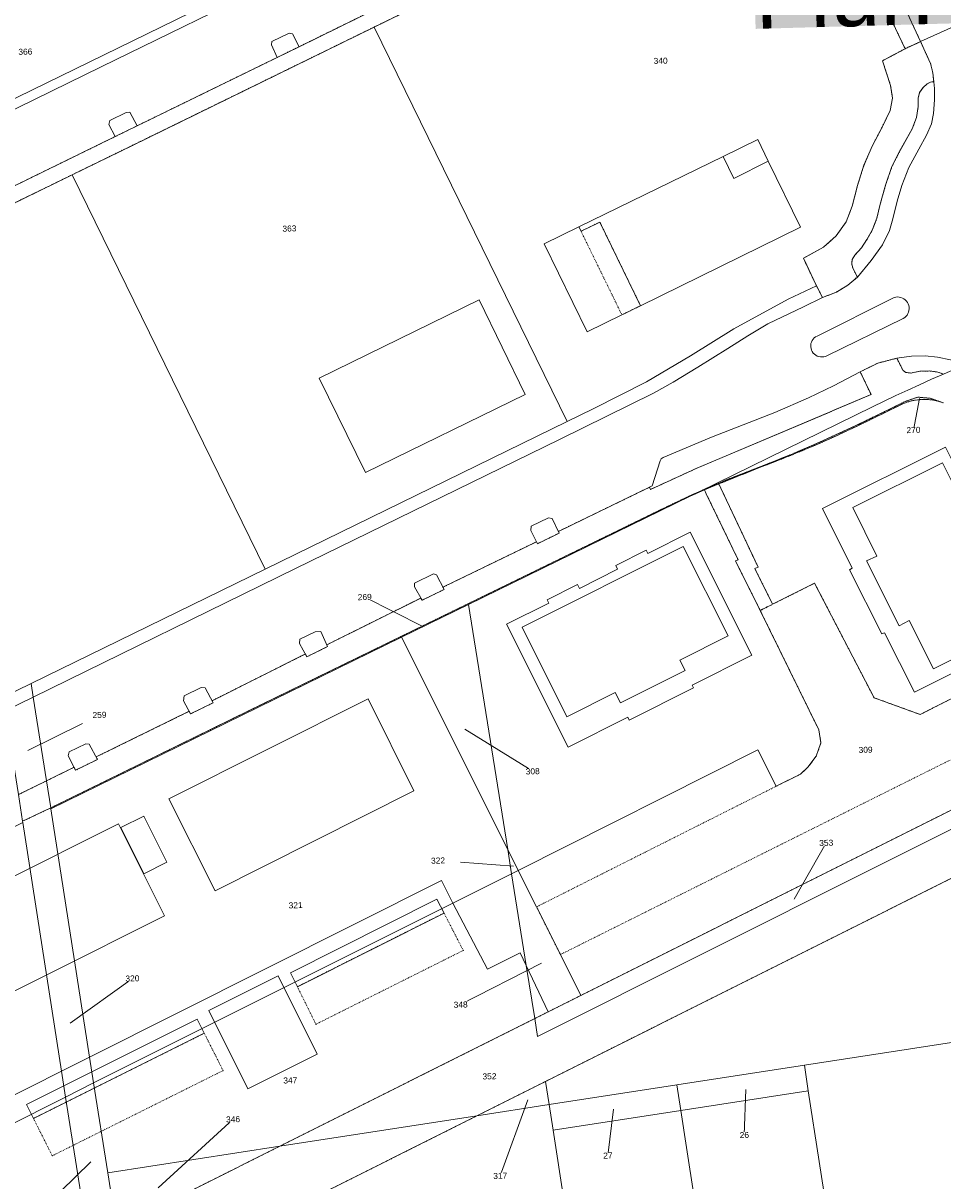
# Model space of a CAD drawing. Header units: millimetres. Extents: x -191 to 81095, y -508122 to 28741.
# Tile 141 of 255: x 5333 to 5440, y 9886 to 10021. Entities that reach past the tile are written whole.
import ezdxf

# ---------------------------------------------------------------- set-up
doc = ezdxf.new("R2010")
doc.units = ezdxf.units.MM
for name, pattern in [('VE22-087 DB - VST Hervest-Dorsten ALK VA2736$0$1', [0]), ('VE22-087 DB - VST Hervest-Dorsten ALK VA2736$0$2', [0.16, 0.06, -0.1]), ('VE22-087 DB - VST Hervest-Dorsten ALK VA2736$0$3', [0.26, 0.11, -0.15])]:
    doc.linetypes.add(name, pattern=pattern)
doc.layers.get('0').update_dxf_attribs({"color": 251})
for name, color, linetype, lineweight in [('VE22-087 DB - VST Hervest-Dorsten ALK VA2736$0$AX_Bauteil', 7, 'VE22-087 DB - VST Hervest-Dorsten ALK VA2736$0$1', 18), ('VE22-087 DB - VST Hervest-Dorsten ALK VA2736$0$AX_BesondererBauwerkspunkt_G2100', 7, 'VE22-087 DB - VST Hervest-Dorsten ALK VA2736$0$1', 18), ('VE22-087 DB - VST Hervest-Dorsten ALK VA2736$0$AX_Flurstueck', 9, 'VE22-087 DB - VST Hervest-Dorsten ALK VA2736$0$1', 18), ('VE22-087 DB - VST Hervest-Dorsten ALK VA2736$0$AX_Gebaeude', 7, 'VE22-087 DB - VST Hervest-Dorsten ALK VA2736$0$1', 18), ('VE22-087 DB - VST Hervest-Dorsten ALK VA2736$0$AX_IndustrieUndGewerbeflaeche', 7, 'VE22-087 DB - VST Hervest-Dorsten ALK VA2736$0$1', 18), ('VE22-087 DB - VST Hervest-Dorsten ALK VA2736$0$AX_SonstigesBauwerkOderSonstigeEinrichtung', 7, 'VE22-087 DB - VST Hervest-Dorsten ALK VA2736$0$1', 18), ('VE22-087 DB - VST Hervest-Dorsten ALK VA2736$0$AX_Strassenverkehr', 7, 'VE22-087 DB - VST Hervest-Dorsten ALK VA2736$0$1', 18), ('VE22-087 DB - VST Hervest-Dorsten ALK VA2736$0$AX_Strassenverkehrsanlage', 7, 'VE22-087 DB - VST Hervest-Dorsten ALK VA2736$0$1', 18), ('VE22-087 DB - VST Hervest-Dorsten ALK VA2736$0$AX_Vegetationsmerkmal', 7, 'VE22-087 DB - VST Hervest-Dorsten ALK VA2736$0$1', 18), ('VE22-087 DB - VST Hervest-Dorsten ALK VA2736$0$AX_Weg', 7, 'VE22-087 DB - VST Hervest-Dorsten ALK VA2736$0$1', 18), ('VE22-087 DB - VST Hervest-Dorsten ALK VA2736$0$AX_Wohnbauflaeche', 7, 'VE22-087 DB - VST Hervest-Dorsten ALK VA2736$0$1', 18), ('VE22-087 DB - VST Hervest-Dorsten ALK VA2736$0$Flurgrenzen', 9, 'VE22-087 DB - VST Hervest-Dorsten ALK VA2736$0$1', 18)]:
    doc.layers.add(name, color=color, linetype=linetype, lineweight=lineweight)
doc.layers.add('XREF ALK Kataster', color=251, linetype='Continuous')
doc.styles.add('VE22-087 DB - VST Hervest-Dorsten ALK VA2736$0$0', font='arial.ttf')

# ---------------------------------------------------------------- blocks, each defined once
blk = doc.blocks.new('VE22-087 DB - VST Hervest-Dorsten ALK VA2736$0$99')
at = {"color": 0}
blk.add_point((0, 0), dxfattribs=at)
blk = doc.blocks.new('VE22-087 DB - VST Hervest-Dorsten ALK VA2736')
at = {"layer": 'VE22-087 DB - VST Hervest-Dorsten ALK VA2736$0$AX_Bauteil', "color": 7, "linetype": 'VE22-087 DB - VST Hervest-Dorsten ALK VA2736$0$1', "lineweight": 13, "ltscale": 0.5}
for points in [[(5418.51, 10007.69, 0), (5414.47, 10005.69, 0), (5415.7, 10003.15, 0), (5419.73, 10005.15, 0)], [(5397.94, 9997, 0), (5397.69, 9997.5, 0), (5393.64, 9995.53, 0), (5398.64, 9985.3, 0), (5402.69, 9987.27, 0), (5404.86, 9988.34, 0), (5400.13, 9998.07, 0)], [(5429.55, 9964.84, 0), (5432.36, 9959.2, 0), (5431.17, 9958.63, 0), (5434.95, 9951.09, 0), (5436.12, 9951.69, 0), (5438.96, 9946.08, 0), (5449.4, 9951.29, 0), (5439.99, 9970.06, 0)], [(5391.09, 9950.92, 0), (5396.3, 9940.48, 0), (5401.93, 9943.3, 0), (5402.52, 9942.1, 0), (5410.04, 9945.88, 0), (5409.45, 9947.07, 0), (5415.06, 9949.9, 0), (5409.82, 9960.31, 0)]]:
    blk.add_polyline3d(points, close=True, dxfattribs=at)
at = {"layer": 'VE22-087 DB - VST Hervest-Dorsten ALK VA2736$0$AX_Flurstueck', "linetype": 'VE22-087 DB - VST Hervest-Dorsten ALK VA2736$0$1', "lineweight": 13, "ltscale": 0.5}
for points in [[(5444.08, 10022.09, 0), (5437.45, 10019.07, 0), (5435.65, 10018.25, 0), (5433.02, 10016.85, 0), (5433.96, 10013.97, 0), (5434.19, 10012.5, 0), (5433.91, 10011.04, 0), (5432.96, 10009.1, 0), (5431.87, 10007, 0), (5430.86, 10004.69, 0), (5430.11, 10002.32, 0), (5429.49, 9999.91, 0), (5428.78, 9998.08, 0), (5427.63, 9996.46, 0), (5426.15, 9995.14, 0), (5423.81, 9993.85, 0), (5425.33, 9990.64, 0), (5422.06, 9989.09, 0), (5415.73, 9985.65, 0), (5410.69, 9982.51, 0), (5405.54, 9979.49, 0), (5399.37, 9976.34, 0), (5396.34, 9974.86, 0), (5361.18, 9957.67, 0), (5333.96, 9944.36, 0), (5334.21, 9942.79, 0), (5335.74, 9933.04, 0), (5336.23, 9929.89, 0), (5359.26, 9941.17, 0), (5406.96, 9964.48, 0), (5410.82, 9966.32, 0), (5411.67, 9966.69, 0), (5431.84, 9976.56, 0), (5433.21, 9977.22, 0), (5434.58, 9977.87, 0), (5435.96, 9978.51, 0), (5437.34, 9979.14, 0), (5438.73, 9979.77, 0), (5440.12, 9980.37, 0)], [(5407.98, 10049.59, 0), (5323.93, 10008.48, 0)], [(5325.7, 9997.21, 0), (5338.72, 10003.57, 0), (5345.74, 10007, 0), (5373.87, 10020.77, 0), (5417.21, 10041.99, 0)], [(5433.75, 10022.24, 0), (5435.65, 10018.25, 0), (5437.45, 10019.07, 0), (5444.08, 10022.09, 0)], [(5417.21, 10041.99, 0), (5373.87, 10020.77, 0), (5396.34, 9974.86, 0), (5399.37, 9976.34, 0), (5405.54, 9979.49, 0), (5410.69, 9982.51, 0), (5415.73, 9985.65, 0), (5422.06, 9989.09, 0), (5425.33, 9990.64, 0), (5423.81, 9993.85, 0), (5426.15, 9995.14, 0), (5427.63, 9996.46, 0), (5428.78, 9998.08, 0), (5429.49, 9999.91, 0), (5430.11, 10002.32, 0), (5430.86, 10004.69, 0), (5431.87, 10007, 0), (5432.96, 10009.1, 0), (5433.91, 10011.04, 0), (5434.19, 10012.5, 0), (5433.96, 10013.97, 0), (5433.02, 10016.85, 0), (5435.65, 10018.25, 0), (5433.75, 10022.24, 0)], [(5440.12, 9980.37, 0), (5438.73, 9979.77, 0), (5437.34, 9979.14, 0), (5435.96, 9978.51, 0), (5434.58, 9977.87, 0), (5433.21, 9977.22, 0), (5431.84, 9976.56, 0), (5411.67, 9966.69, 0), (5412.27, 9966.95, 0), (5415, 9968.12, 0), (5418.87, 9969.61, 0), (5422.61, 9971.11, 0), (5426.11, 9972.63, 0), (5429.84, 9974.34, 0), (5433.61, 9976.18, 0), (5435.73, 9977.22, 0), (5437.13, 9977.69, 0), (5438.58, 9977.56, 0), (5439.95, 9977.08, 0), (5440.11, 9977.02, 0)], [(5440.11, 9977.02, 0), (5439.95, 9977.08, 0), (5439.57, 9977.2, 0), (5439.17, 9977.29, 0), (5438.77, 9977.37, 0), (5438.37, 9977.41, 0), (5437.97, 9977.43, 0), (5437.56, 9977.42, 0), (5437.16, 9977.39, 0), (5436.75, 9977.33, 0), (5436.36, 9977.25, 0), (5435.97, 9977.14, 0), (5435.58, 9977, 0), (5435.21, 9976.84, 0), (5430.06, 9974.33, 0), (5428.86, 9973.76, 0), (5427.65, 9973.2, 0), (5426.43, 9972.65, 0), (5425.21, 9972.11, 0), (5423.98, 9971.59, 0), (5422.75, 9971.08, 0), (5421.51, 9970.58, 0), (5420.27, 9970.09, 0), (5419.02, 9969.62, 0), (5413.97, 9967.59, 0), (5412.29, 9966.91, 0), (5410.62, 9966.18, 0), (5384.85, 9953.56, 0), (5389.41, 9925.05, 0), (5390.63, 9922.62, 0), (5392.76, 9918.37, 0), (5395.54, 9912.82, 0), (5397.92, 9908.06, 0), (5463.47, 9940.88, 0)], [(5437.32, 9977.54, 0), (5436.62, 9973.87, 0)], [(5379.53, 9951.01, 0), (5372.77, 9954.43, 0)], [(5333.56, 9936.55, 0), (5339.94, 9939.73, 0)], [(5384.41, 9939.06, 0), (5392.32, 9934.15, 0)], [(5422.73, 9919.26, 0), (5426.47, 9925.82, 0)], [(5390.09, 9923.09, 0), (5383.9, 9923.58, 0)], [(5393.33, 9911.81, 0), (5383.93, 9906.99, 0)], [(5338.49, 9904.82, 0), (5345.73, 9910.04, 0)], [(5495.51, 9877.62, 0), (5491.3, 9905.04, 0), (5488.65, 9909.92, 0), (5423.93, 9899.93, 0), (5424.38, 9896.96, 0), (5426.91, 9880.51, 0)], [(5417.11, 9897.11, 0), (5416.94, 9891.82, 0)], [(5391.76, 9895.92, 0), (5388.54, 9887.07, 0)], [(5401.72, 9894.81, 0), (5401.06, 9889.43, 0)], [(5348.74, 9885.66, 0), (5357.45, 9893.65, 0)], [(5340.91, 9888.69, 0), (5333.89, 9881.82, 0)]]:
    blk.add_polyline3d(points, dxfattribs=at)
for points in [[(5401.39, 10091.33, 0), (5375.39, 10081.84, 0), (5315.83, 10060.28, 0), (5312.53, 10059.09, 0), (5273.42, 10044.93, 0), (5231.16, 10029.49, 0), (5255.31, 9980.1, 0), (5259.5, 9976.77, 0), (5260.71, 9977.56, 0), (5320.68, 10006.9, 0), (5323.93, 10008.48, 0), (5407.98, 10049.59, 0), (5411.35, 10052.15, 0), (5413.63, 10055.55, 0), (5414.78, 10059.18, 0), (5414.75, 10062.9, 0), (5413.65, 10066.42, 0), (5408.43, 10077.03, 0)], [(5373.87, 10020.77, 0), (5345.74, 10007, 0), (5338.72, 10003.57, 0), (5361.18, 9957.67, 0), (5396.34, 9974.86, 0)], [(5338.72, 10003.57, 0), (5325.7, 9997.21, 0), (5322.44, 9995.62, 0), (5301.98, 9985.62, 0), (5313.2, 9962.66, 0), (5324.43, 9939.69, 0), (5330.7, 9942.76, 0), (5333.96, 9944.36, 0), (5361.18, 9957.67, 0)], [(5437.13, 9977.69, 0), (5435.73, 9977.22, 0), (5433.61, 9976.18, 0), (5429.84, 9974.34, 0), (5426.11, 9972.63, 0), (5422.61, 9971.11, 0), (5418.87, 9969.61, 0), (5415, 9968.12, 0), (5412.27, 9966.95, 0), (5411.67, 9966.69, 0), (5410.62, 9966.18, 0), (5412.29, 9966.91, 0), (5413.97, 9967.59, 0), (5419.02, 9969.62, 0), (5420.27, 9970.09, 0), (5421.51, 9970.58, 0), (5422.75, 9971.08, 0), (5423.98, 9971.59, 0), (5425.21, 9972.11, 0), (5426.43, 9972.65, 0), (5427.65, 9973.2, 0), (5428.86, 9973.76, 0), (5430.06, 9974.33, 0), (5435.21, 9976.84, 0), (5435.58, 9977, 0), (5435.97, 9977.14, 0), (5436.36, 9977.25, 0), (5436.75, 9977.33, 0), (5437.16, 9977.39, 0), (5437.56, 9977.42, 0), (5437.97, 9977.43, 0), (5438.37, 9977.41, 0), (5438.77, 9977.37, 0), (5439.17, 9977.29, 0), (5439.57, 9977.2, 0), (5439.95, 9977.08, 0), (5438.58, 9977.56, 0)], [(5411.67, 9966.69, 0), (5410.82, 9966.32, 0), (5406.96, 9964.48, 0), (5359.26, 9941.17, 0), (5336.23, 9929.89, 0), (5336.25, 9929.78, 0), (5377.04, 9949.74, 0), (5384.85, 9953.56, 0), (5410.62, 9966.18, 0)], [(5384.85, 9953.56, 0), (5377.04, 9949.74, 0), (5389.41, 9925.05, 0)], [(5377.04, 9949.74, 0), (5336.25, 9929.78, 0), (5340.76, 9900.88, 0), (5341.23, 9897.88, 0), (5383.01, 9918.8, 0), (5389.86, 9922.23, 0), (5389.41, 9925.05, 0)], [(5336.23, 9929.89, 0), (5335.74, 9933.04, 0), (5334.21, 9942.79, 0), (5333.96, 9944.36, 0), (5330.7, 9942.76, 0), (5330.94, 9941.18, 0), (5332.47, 9931.43, 0), (5332.95, 9928.33, 0)], [(5470.05, 9944.17, 0), (5463.47, 9940.88, 0), (5397.92, 9908.06, 0), (5394.13, 9906.16, 0), (5392.56, 9905.37, 0), (5392.89, 9903.3, 0), (5470.99, 9942.42, 0)], [(5470.99, 9942.42, 0), (5392.89, 9903.3, 0), (5392.56, 9905.37, 0), (5362.88, 9890.51, 0), (5385.83, 9894.05, 0), (5393.8, 9898.05, 0), (5473.44, 9937.92, 0)], [(5473.44, 9937.92, 0), (5393.8, 9898.05, 0), (5394.22, 9895.35, 0), (5409.1, 9897.64, 0), (5423.93, 9899.93, 0), (5488.65, 9909.92, 0)], [(5336.23, 9929.89, 0), (5332.95, 9928.33, 0), (5332.97, 9928.18, 0), (5337.5, 9899.25, 0), (5337.97, 9896.24, 0), (5341.23, 9897.88, 0), (5340.76, 9900.88, 0), (5336.25, 9929.78, 0)], [(5332.97, 9928.18, 0), (5306.82, 9915.4, 0), (5327.79, 9873.24, 0), (5330.97, 9874.82, 0), (5323.79, 9889.14, 0), (5337.97, 9896.24, 0), (5337.5, 9899.25, 0)], [(5389.41, 9925.05, 0), (5389.86, 9922.23, 0), (5390.63, 9922.62, 0)], [(5389.86, 9922.23, 0), (5383.01, 9918.8, 0), (5341.23, 9897.88, 0), (5342.87, 9887.42, 0), (5362.88, 9890.51, 0), (5392.56, 9905.37, 0), (5391.57, 9911.55, 0)], [(5392.76, 9918.37, 0), (5390.63, 9922.62, 0), (5389.86, 9922.23, 0), (5391.57, 9911.55, 0), (5392.56, 9905.37, 0), (5394.13, 9906.16, 0), (5397.92, 9908.06, 0), (5395.54, 9912.82, 0)], [(5423.93, 9899.93, 0), (5409.1, 9897.64, 0), (5409.56, 9894.68, 0), (5424.38, 9896.96, 0)], [(5341.23, 9897.88, 0), (5337.97, 9896.24, 0), (5340.61, 9879.35, 0), (5343.87, 9880.99, 0), (5342.87, 9887.42, 0)], [(5393.8, 9898.05, 0), (5385.83, 9894.05, 0), (5394.22, 9895.35, 0)], [(5409.56, 9894.68, 0), (5409.1, 9897.64, 0), (5394.22, 9895.35, 0), (5394.68, 9892.37, 0)], [(5431.04, 9853.71, 0), (5428.09, 9872.89, 0), (5426.91, 9880.51, 0), (5424.38, 9896.96, 0), (5409.56, 9894.68, 0), (5410.22, 9890.37, 0), (5412.08, 9878.29, 0), (5413.26, 9870.65, 0), (5416.23, 9851.45, 0)], [(5337.97, 9896.24, 0), (5323.79, 9889.14, 0), (5330.97, 9874.82, 0), (5337.59, 9878.11, 0), (5340.38, 9879.24, 0), (5340.61, 9879.35, 0)], [(5394.22, 9895.35, 0), (5385.83, 9894.05, 0), (5345.03, 9873.62, 0), (5345.86, 9868.32, 0), (5350.26, 9859.54, 0), (5353.04, 9841.82, 0), (5386.58, 9846.93, 0), (5395.2, 9848.24, 0), (5394.14, 9855.17, 0), (5397.11, 9855.62, 0), (5398.17, 9848.7, 0), (5401.13, 9849.15, 0), (5401.33, 9849.18, 0), (5394.68, 9892.37, 0)], [(5385.83, 9894.05, 0), (5362.88, 9890.51, 0), (5343.87, 9880.99, 0), (5345.03, 9873.62, 0)], [(5412.08, 9878.29, 0), (5410.22, 9890.37, 0), (5409.56, 9894.68, 0), (5394.68, 9892.37, 0), (5401.33, 9849.18, 0), (5416.23, 9851.45, 0), (5413.26, 9870.65, 0)], [(5362.88, 9890.51, 0), (5342.87, 9887.42, 0), (5343.87, 9880.99, 0)]]:
    blk.add_polyline3d(points, close=True, dxfattribs=at)
at = {"layer": 'VE22-087 DB - VST Hervest-Dorsten ALK VA2736$0$AX_Gebaeude', "color": 7, "linetype": 'VE22-087 DB - VST Hervest-Dorsten ALK VA2736$0$1', "lineweight": 13, "ltscale": 0.5}
for points in [[(5414.47, 10005.69, 0), (5397.69, 9997.5, 0), (5393.64, 9995.53, 0), (5398.64, 9985.3, 0), (5402.69, 9987.27, 0), (5404.86, 9988.34, 0), (5423.49, 9997.47, 0), (5419.73, 10005.15, 0), (5418.51, 10007.69, 0)], [(5367.47, 9979.91, 0), (5372.85, 9968.91, 0), (5391.42, 9978, 0), (5386.07, 9989.01, 0)], [(5426.03, 9964.72, 0), (5429.5, 9957.79, 0), (5429.17, 9957.61, 0), (5432.93, 9950.13, 0), (5433.26, 9950.28, 0), (5436.74, 9943.34, 0), (5451.05, 9950.54, 0), (5448.57, 9955.44, 0), (5448.96, 9955.64, 0), (5447.2, 9959.16, 0), (5446.73, 9958.93, 0), (5444.49, 9963.39, 0), (5444.95, 9963.62, 0), (5443.17, 9967.16, 0), (5442.8, 9966.97, 0), (5440.33, 9971.89, 0)], [(5389.27, 9951.27, 0), (5396.43, 9936.97, 0), (5403.37, 9940.43, 0), (5403.54, 9940.1, 0), (5411.04, 9943.86, 0), (5410.87, 9944.19, 0), (5417.81, 9947.66, 0), (5410.62, 9961.97, 0), (5405.71, 9959.5, 0), (5405.52, 9959.88, 0), (5401.99, 9958.1, 0), (5402.2, 9957.67, 0), (5397.75, 9955.44, 0), (5397.51, 9955.88, 0), (5394, 9954.11, 0), (5394.18, 9953.73, 0)], [(5349.99, 9930.96, 0), (5355.35, 9920.24, 0), (5378.5, 9931.86, 0), (5373.16, 9942.57, 0)], [(5344.4, 9927.59, 0), (5347.08, 9922.22, 0), (5349.76, 9923.56, 0), (5347.08, 9928.93, 0)], [(5333.41, 9895.37, 0), (5334.23, 9893.75, 0), (5354.1, 9903.66, 0), (5353.29, 9905.29, 0)]]:
    blk.add_polyline3d(points, close=True, dxfattribs=at)
at = {"layer": 'VE22-087 DB - VST Hervest-Dorsten ALK VA2736$0$AX_SonstigesBauwerkOderSonstigeEinrichtung', "color": 7, "linetype": 'VE22-087 DB - VST Hervest-Dorsten ALK VA2736$0$3', "lineweight": 13, "ltscale": 0.5}
blk.add_polyline3d([(5402.69, 9987.27, 0), (5404.86, 9988.34, 0), (5400.13, 9998.07, 0), (5397.94, 9997, 0)], close=True, dxfattribs=at)
at = {"layer": 'VE22-087 DB - VST Hervest-Dorsten ALK VA2736$0$AX_Strassenverkehr', "color": 253, "linetype": 'VE22-087 DB - VST Hervest-Dorsten ALK VA2736$0$1', "lineweight": 13, "ltscale": 0.5, "true_color": 0x999999}
for points in [[(5438.98, 10014.4, 0), (5438.6, 10014.37, 0), (5438.17, 10014.13, 0), (5437.73, 10013.72, 0), (5437.34, 10013.15, 0), (5437.18, 10012.54, 0), (5437.18, 10011.51, 0), (5436.97, 10010.25, 0), (5436.48, 10008.91, 0), (5435.09, 10006.42, 0), (5434.11, 10004.53, 0), (5433.37, 10002.35, 0), (5432.75, 10000.17, 0), (5432.37, 9998.51, 0), (5431.83, 9997.11, 0), (5431.21, 9996.04, 0), (5430.58, 9995.09, 0), (5429.8, 9994.21, 0), (5429.49, 9993.7, 0), (5429.43, 9993.22, 0), (5429.57, 9992.7, 0), (5430.09, 9991.67, 0), (5431.7, 9993.59, 0), (5433.01, 9995.41, 0), (5433.84, 9997.09, 0), (5434.23, 9998.43, 0), (5434.72, 10000.51, 0), (5435.28, 10002.33, 0), (5436.07, 10004.41, 0), (5437.25, 10006.54, 0), (5438.15, 10008.2, 0), (5438.72, 10009.52, 0), (5438.96, 10010.71, 0), (5439.07, 10012.29, 0), (5439.06, 10013.63, 0)], [(5437.99, 9982.51, 0), (5436.38, 9982.45, 0), (5434.68, 9982.22, 0), (5435.41, 9980.79, 0), (5435.75, 9980.56, 0), (5436.3, 9980.5, 0), (5437.35, 9980.7, 0), (5438.49, 9980.74, 0), (5439.45, 9980.62, 0), (5440.12, 9980.37, 0), (5440.89, 9980.7, 0), (5441.65, 9981.03, 0), (5442.41, 9981.35, 0), (5440.93, 9982.02, 0), (5439.42, 9982.36, 0)], [(5430.43, 9980.64, 0), (5427.32, 9979, 0), (5424.42, 9977.63, 0), (5420.47, 9975.92, 0), (5413.12, 9973.03, 0), (5407.5, 9970.67, 0), (5407.26, 9970.52, 0), (5407.16, 9970.28, 0), (5406.23, 9967.38, 0), (5405.89, 9967.2, 0), (5406.01, 9966.95, 0), (5411.32, 9969.38, 0), (5431.68, 9977.99, 0)]]:
    blk.add_polyline3d(points, close=True, dxfattribs=at)
at = {"layer": 'VE22-087 DB - VST Hervest-Dorsten ALK VA2736$0$AX_Strassenverkehrsanlage', "color": 7, "linetype": 'VE22-087 DB - VST Hervest-Dorsten ALK VA2736$0$1', "lineweight": 13, "ltscale": 0.5, "true_color": 0xf7f7f0}
for points in [[(5416.76, 10044.48, 0), (5418.44, 10044.43, 0), (5419.75, 10044.21, 0), (5421.54, 10043.7, 0), (5423.27, 10042.98, 0), (5424.87, 10042.05, 0), (5426.02, 10041.14, 0), (5427.57, 10039.56, 0), (5428.6, 10037.98, 0), (5429.63, 10035.93, 0), (5431.28, 10032.4, 0), (5437.45, 10019.07, 0)], [(5381.49, 10026.52, 0), (5365.13, 10018.48, 0)], [(5362.6, 10017.24, 0), (5346.29, 10009.27, 0)], [(5343.74, 10008.02, 0), (5327.41, 10000.04, 0)], [(5425.41, 9984.8, 0), (5434.21, 9989.23, 0)], [(5434.21, 9989.23, 0), (5434.39, 9989.3, 0), (5434.58, 9989.34, 0), (5434.77, 9989.35, 0), (5434.97, 9989.34, 0), (5435.16, 9989.3, 0), (5435.34, 9989.23, 0), (5435.51, 9989.13, 0), (5435.67, 9989.01, 0), (5435.8, 9988.87, 0), (5435.92, 9988.72, 0), (5436.01, 9988.54, 0), (5436.07, 9988.36, 0), (5436.11, 9988.17, 0), (5436.11, 9987.97, 0), (5436.09, 9987.78, 0), (5436.04, 9987.59, 0), (5435.97, 9987.41, 0), (5435.87, 9987.24, 0), (5435.74, 9987.09, 0), (5435.6, 9986.96, 0), (5435.44, 9986.85, 0)], [(5426.55, 9982.52, 0), (5435.44, 9986.85, 0)], [(5426.55, 9982.52, 0), (5426.37, 9982.44, 0), (5426.18, 9982.39, 0), (5425.99, 9982.37, 0), (5425.79, 9982.37, 0), (5425.6, 9982.41, 0), (5425.42, 9982.48, 0), (5425.25, 9982.57, 0), (5425.09, 9982.69, 0), (5424.96, 9982.83, 0), (5424.84, 9982.99, 0), (5424.76, 9983.16, 0), (5424.7, 9983.34, 0), (5424.67, 9983.54, 0), (5424.67, 9983.73, 0), (5424.69, 9983.92, 0), (5424.75, 9984.11, 0), (5424.84, 9984.28, 0), (5424.95, 9984.44, 0), (5425.08, 9984.59, 0), (5425.24, 9984.7, 0), (5425.41, 9984.8, 0)], [(5430.43, 9980.64, 0), (5432.46, 9981.65, 0), (5434.68, 9982.22, 0)], [(5395.3, 9962.07, 0), (5405.89, 9967.2, 0)], [(5381.87, 9955.57, 0), (5392.75, 9960.86, 0)], [(5355.01, 9942.36, 0), (5365.87, 9947.8, 0)]]:
    blk.add_polyline3d(points, dxfattribs=at)
at = {"layer": 'VE22-087 DB - VST Hervest-Dorsten ALK VA2736$0$AX_Vegetationsmerkmal', "color": 7, "linetype": 'VE22-087 DB - VST Hervest-Dorsten ALK VA2736$0$1', "lineweight": 13, "ltscale": 0.5}
for points in [[(5363.96, 10020.05, 0), (5361.98, 10019.07, 0), (5361.92, 10018.68, 0), (5362.6, 10017.24, 0), (5365.13, 10018.48, 0), (5364.36, 10019.99, 0)], [(5345.02, 10010.84, 0), (5343.12, 10009.9, 0), (5343.01, 10009.43, 0), (5343.74, 10008.02, 0), (5346.29, 10009.27, 0), (5345.43, 10010.85, 0)], [(5394.14, 9963.65, 0), (5392.14, 9962.67, 0), (5392.11, 9962.18, 0), (5392.86, 9960.63, 0), (5395.39, 9961.87, 0), (5394.57, 9963.57, 0)], [(5380.79, 9957.13, 0), (5378.56, 9956.03, 0), (5378.58, 9955.6, 0), (5379.44, 9954.05, 0), (5382.01, 9955.31, 0), (5381.12, 9957.03, 0)], [(5367.01, 9950.39, 0), (5365.22, 9949.52, 0), (5365.17, 9949.01, 0), (5366.05, 9947.48, 0), (5368.45, 9948.66, 0), (5367.65, 9950.41, 0)], [(5353.74, 9943.91, 0), (5351.76, 9942.94, 0), (5351.7, 9942.36, 0), (5352.5, 9940.83, 0), (5355.13, 9942.12, 0), (5354.19, 9943.85, 0)], [(5340.3, 9937.34, 0), (5338.37, 9936.4, 0), (5338.28, 9935.95, 0), (5339.12, 9934.27, 0), (5341.68, 9935.53, 0), (5340.72, 9937.3, 0)]]:
    blk.add_polyline3d(points, close=True, dxfattribs=at)
at = {"layer": 'VE22-087 DB - VST Hervest-Dorsten ALK VA2736$0$AX_Weg', "color": 7, "linetype": 'VE22-087 DB - VST Hervest-Dorsten ALK VA2736$0$2', "lineweight": 13, "ltscale": 0.5}
blk.add_polyline3d([(5437.45, 10019.07, 0), (5435.65, 10018.25, 0), (5433.02, 10016.85, 0), (5433.96, 10013.97, 0), (5434.19, 10012.5, 0), (5433.91, 10011.04, 0), (5432.96, 10009.1, 0), (5431.87, 10007, 0), (5430.86, 10004.69, 0), (5430.11, 10002.32, 0), (5429.49, 9999.91, 0), (5428.78, 9998.08, 0), (5427.63, 9996.46, 0), (5426.15, 9995.14, 0), (5423.81, 9993.85, 0), (5425.33, 9990.64, 0), (5426.05, 9989.28, 0), (5427.66, 9989.93, 0), (5428.98, 9990.72, 0), (5430.09, 9991.67, 0), (5429.57, 9992.7, 0), (5429.43, 9993.22, 0), (5429.49, 9993.7, 0), (5429.8, 9994.21, 0), (5430.58, 9995.09, 0), (5431.21, 9996.04, 0), (5431.83, 9997.11, 0), (5432.37, 9998.51, 0), (5432.75, 10000.17, 0), (5433.37, 10002.35, 0), (5434.11, 10004.53, 0), (5435.09, 10006.42, 0), (5436.48, 10008.91, 0), (5436.97, 10010.25, 0), (5437.18, 10011.51, 0), (5437.18, 10012.54, 0), (5437.34, 10013.15, 0), (5437.73, 10013.72, 0), (5438.17, 10014.13, 0), (5438.6, 10014.37, 0), (5438.98, 10014.4, 0), (5438.87, 10015.43, 0), (5438.62, 10016.51, 0)], close=True, dxfattribs=at)
at = {"layer": 'VE22-087 DB - VST Hervest-Dorsten ALK VA2736$0$AX_BesondererBauwerkspunkt_G2100', "color": 7, "xscale": 0.5, "yscale": 0.5, "zscale": 0.5}
for p, rotation in [((5384.23, 9913.3), 1.589449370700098), ((5367.09, 9904.71), 1.589447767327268), ((5356.29, 9899.32), 1.589446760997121), ((5336.41, 9889.4), 1.589444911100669)]:
    blk.add_blockref('VE22-087 DB - VST Hervest-Dorsten ALK VA2736$0$99', p, dxfattribs=dict(at, rotation=rotation))
at = {"layer": 'VE22-087 DB - VST Hervest-Dorsten ALK VA2736$0$Flurgrenzen', "insert": (5417.7, 10040.55), "char_height": 7.5, "attachment_point": 1, "rotation": 1.5895, "style": 'VE22-087 DB - VST Hervest-Dorsten ALK VA2736$0$0', "bg_fill": 1, "box_fill_scale": 1, "bg_fill_color": 7, "bg_fill_true_color": 16777215, "bg_fill_transparency": 0}
blk.add_mtext('Gemarkung: Dorsten\\PFlur: 23', dxfattribs=at)
at = {"layer": 'VE22-087 DB - VST Hervest-Dorsten ALK VA2736$0$AX_Flurstueck', "char_height": 0.7, "attachment_point": 2, "style": 'VE22-087 DB - VST Hervest-Dorsten ALK VA2736$0$0', "bg_fill": 3, "box_fill_scale": 1, "bg_fill_color": 256, "bg_fill_transparency": 0}
for s, insert, rotation in [('366', (5333.27, 10018.25), 1.5895), ('340', (5407.19, 10017.19), 1.5895), ('363', (5364, 9997.67), 1.5895), ('270', (5436.61, 9974.22), 1.5895), ('269', (5372.76, 9954.78), 1.5895), ('259', (5341.9, 9941.06), 1.5895), ('309', (5431.04, 9937), 1.5895), ('308', (5392.31, 9934.5), 1.5895), ('353', (5426.46, 9926.17), 1.5895), ('322', (5381.29, 9924.11), 1.5895), ('321', (5364.72, 9918.91), 1.5895), ('320', (5345.73, 9910.39), 1.5894), ('348', (5383.92, 9907.34), 1.5894), ('347', (5364.1, 9898.53), 1.5894), ('352', (5387.28, 9899), 1.5894), ('346', (5357.44, 9894), 1.5894), ('26', (5416.93, 9892.17), 1.5894), ('27', (5401.05, 9889.78), 1.5894), ('317', (5388.53, 9887.42), 1.5894)]:
    blk.add_mtext(s, dxfattribs=dict(at, insert=insert, rotation=rotation))
at = {"layer": 'VE22-087 DB - VST Hervest-Dorsten ALK VA2736$0$AX_Gebaeude', "color": 7, "linetype": 'VE22-087 DB - VST Hervest-Dorsten ALK VA2736$0$1', "lineweight": 13, "ltscale": 0.5}
for points in [[(5317.17, 9914.54, 0), (5322.53, 9903.82, 0), (5349.48, 9917.32, 0), (5344.13, 9928.03, 0)], [(5381.16, 9919.26, 0), (5364.12, 9910.7, 0), (5364.93, 9909.08, 0), (5382, 9917.65, 0)]]:
    blk.add_polyline3d(points, close=True, dxfattribs=at)
at = {"layer": 'VE22-087 DB - VST Hervest-Dorsten ALK VA2736$0$AX_IndustrieUndGewerbeflaeche', "color": 253, "linetype": 'VE22-087 DB - VST Hervest-Dorsten ALK VA2736$0$1', "lineweight": 13, "ltscale": 0.5, "true_color": 0x999999}
for points in [[(5375.39, 10081.84, 0), (5315.83, 10060.28, 0), (5312.53, 10059.09, 0), (5273.42, 10044.93, 0), (5231.16, 10029.49, 0), (5255.31, 9980.1, 0), (5259.5, 9976.77, 0), (5260.71, 9977.56, 0), (5320.68, 10006.9, 0), (5323.93, 10008.48, 0), (5407.98, 10049.59, 0), (5411.35, 10052.15, 0), (5413.63, 10055.55, 0), (5414.78, 10059.18, 0), (5414.75, 10062.9, 0), (5413.65, 10066.42, 0), (5408.43, 10077.03, 0), (5401.39, 10091.33, 0)], [(5338.72, 10003.57, 0), (5325.7, 9997.21, 0), (5322.44, 9995.62, 0), (5301.98, 9985.62, 0), (5313.2, 9962.66, 0), (5324.43, 9939.69, 0), (5330.7, 9942.76, 0), (5333.96, 9944.36, 0), (5361.18, 9957.67, 0)], [(5393.8, 9898.05, 0), (5385.83, 9894.05, 0), (5345.03, 9873.62, 0), (5343.57, 9872.88, 0), (5345.86, 9868.32, 0), (5350.26, 9859.54, 0), (5353.04, 9841.82, 0), (5386.58, 9846.93, 0), (5395.2, 9848.24, 0), (5394.14, 9855.17, 0), (5397.11, 9855.62, 0), (5398.17, 9848.7, 0), (5401.13, 9849.15, 0), (5401.33, 9849.18, 0), (5394.68, 9892.37, 0), (5394.22, 9895.35, 0)]]:
    blk.add_polyline3d(points, close=True, dxfattribs=at)
blk.add_polyline3d([(5417.21, 10041.99, 0), (5373.87, 10020.77, 0), (5345.74, 10007, 0), (5338.72, 10003.57, 0), (5361.18, 9957.67, 0), (5396.34, 9974.86, 0), (5399.37, 9976.34, 0), (5405.54, 9979.49, 0), (5410.69, 9982.51, 0), (5415.73, 9985.65, 0), (5422.06, 9989.09, 0), (5425.33, 9990.64, 0), (5423.81, 9993.85, 0), (5426.15, 9995.14, 0), (5427.63, 9996.46, 0), (5428.78, 9998.08, 0), (5429.49, 9999.91, 0), (5430.11, 10002.32, 0), (5430.86, 10004.69, 0), (5431.87, 10007, 0), (5432.96, 10009.1, 0), (5433.91, 10011.04, 0), (5434.19, 10012.5, 0), (5433.96, 10013.97, 0), (5433.02, 10016.85, 0), (5435.65, 10018.25, 0), (5433.75, 10022.24, 0)], dxfattribs=at)
at = {"layer": 'VE22-087 DB - VST Hervest-Dorsten ALK VA2736$0$AX_SonstigesBauwerkOderSonstigeEinrichtung', "color": 7, "linetype": 'VE22-087 DB - VST Hervest-Dorsten ALK VA2736$0$3', "lineweight": 13, "ltscale": 0.5}
for points in [[(5364.93, 9909.08, 0), (5367.09, 9904.71, 0), (5384.23, 9913.3, 0), (5382, 9917.65, 0)], [(5334.23, 9893.75, 0), (5336.41, 9889.4, 0), (5356.29, 9899.32, 0), (5354.1, 9903.66, 0)]]:
    blk.add_polyline3d(points, close=True, dxfattribs=at)
at = {"layer": 'VE22-087 DB - VST Hervest-Dorsten ALK VA2736$0$AX_Strassenverkehr', "color": 253, "linetype": 'VE22-087 DB - VST Hervest-Dorsten ALK VA2736$0$1', "lineweight": 13, "ltscale": 0.5, "true_color": 0x999999}
for points in [[(5444.08, 10022.09, 0), (5437.45, 10019.07, 0), (5438.62, 10016.51, 0), (5438.87, 10015.43, 0), (5438.98, 10014.4, 0), (5439.06, 10013.63, 0), (5439.07, 10012.29, 0), (5438.96, 10010.71, 0), (5438.72, 10009.52, 0), (5438.15, 10008.2, 0), (5437.25, 10006.54, 0), (5436.07, 10004.41, 0), (5435.28, 10002.33, 0), (5434.72, 10000.51, 0), (5434.23, 9998.43, 0), (5433.84, 9997.09, 0), (5433.01, 9995.41, 0), (5431.7, 9993.59, 0), (5430.09, 9991.67, 0), (5428.98, 9990.72, 0), (5427.66, 9989.93, 0), (5426.05, 9989.28, 0), (5423.82, 9988.22, 0), (5419.67, 9986.21, 0), (5417.35, 9984.83, 0), (5415.01, 9983.34, 0), (5411.53, 9981.2, 0), (5408.65, 9979.43, 0), (5406.39, 9978.14, 0), (5395.43, 9972.77, 0), (5364.72, 9957.77, 0), (5334.21, 9942.79, 0), (5330.94, 9941.18, 0)], [(5332.47, 9931.43, 0), (5335.74, 9933.04, 0), (5338.95, 9934.62, 0), (5339.12, 9934.27, 0), (5341.68, 9935.53, 0), (5341.52, 9935.82, 0), (5352.35, 9941.13, 0), (5352.5, 9940.83, 0), (5355.13, 9942.12, 0), (5355.01, 9942.36, 0), (5365.87, 9947.8, 0), (5366.05, 9947.48, 0), (5368.45, 9948.66, 0), (5368.36, 9948.87, 0), (5379.29, 9954.31, 0), (5379.44, 9954.05, 0), (5382.01, 9955.31, 0), (5381.87, 9955.57, 0), (5392.75, 9960.86, 0), (5392.86, 9960.63, 0), (5395.39, 9961.87, 0), (5395.3, 9962.07, 0), (5405.89, 9967.2, 0), (5406.23, 9967.38, 0), (5407.16, 9970.28, 0), (5407.26, 9970.52, 0), (5407.5, 9970.67, 0), (5413.12, 9973.03, 0), (5420.47, 9975.92, 0), (5424.42, 9977.63, 0), (5427.32, 9979, 0), (5430.43, 9980.64, 0), (5432.46, 9981.65, 0), (5434.68, 9982.22, 0), (5436.38, 9982.45, 0), (5437.99, 9982.51, 0), (5439.42, 9982.36, 0), (5440.93, 9982.02, 0)], [(5407.98, 10049.59, 0), (5323.93, 10008.48, 0)], [(5327.41, 10000.04, 0), (5343.74, 10008.02, 0), (5346.29, 10009.27, 0), (5362.6, 10017.24, 0), (5365.13, 10018.48, 0), (5381.49, 10026.52, 0)], [(5431.28, 10032.4, 0), (5437.45, 10019.07, 0), (5444.08, 10022.09, 0)], [(5330.94, 9941.18, 0), (5334.21, 9942.79, 0), (5364.72, 9957.77, 0), (5395.43, 9972.77, 0), (5406.39, 9978.14, 0), (5408.65, 9979.43, 0), (5411.53, 9981.2, 0), (5415.01, 9983.34, 0), (5417.35, 9984.83, 0), (5419.67, 9986.21, 0), (5423.82, 9988.22, 0), (5426.05, 9989.28, 0), (5425.33, 9990.64, 0), (5422.06, 9989.09, 0), (5415.73, 9985.65, 0), (5410.69, 9982.51, 0), (5405.54, 9979.49, 0), (5399.37, 9976.34, 0), (5396.34, 9974.86, 0), (5361.18, 9957.67, 0), (5333.96, 9944.36, 0), (5330.7, 9942.76, 0)]]:
    blk.add_polyline3d(points, dxfattribs=at)
at = {"layer": 'VE22-087 DB - VST Hervest-Dorsten ALK VA2736$0$AX_Strassenverkehrsanlage', "color": 7, "linetype": 'VE22-087 DB - VST Hervest-Dorsten ALK VA2736$0$1', "lineweight": 13, "ltscale": 0.5, "true_color": 0xf7f7f0}
for points in [[(5295.84, 9993.47, 0), (5342.09, 10016.15, 0), (5383.74, 10036.5, 0), (5408.36, 10048.55, 0), (5410.34, 10049.65, 0), (5411.97, 10051, 0), (5413.26, 10052.57, 0), (5414.34, 10054.46, 0), (5415.32, 10056.6, 0), (5415.94, 10059.14, 0), (5415.95, 10061.59, 0), (5415.71, 10063.47, 0), (5415.24, 10065.34, 0), (5409.43, 10077.52, 0)], [(5368.36, 9948.87, 0), (5379.29, 9954.31, 0)], [(5341.52, 9935.82, 0), (5352.35, 9941.13, 0)]]:
    blk.add_polyline3d(points, dxfattribs=at)
at = {"layer": 'VE22-087 DB - VST Hervest-Dorsten ALK VA2736$0$AX_Vegetationsmerkmal', "color": 7, "linetype": 'VE22-087 DB - VST Hervest-Dorsten ALK VA2736$0$1', "lineweight": 13, "ltscale": 0.5}
blk.add_polyline3d([(5359.17, 9897.21, 0), (5367.23, 9901.24, 0), (5362.68, 9910.35, 0), (5354.62, 9906.32, 0)], close=True, dxfattribs=at)
at = {"layer": 'VE22-087 DB - VST Hervest-Dorsten ALK VA2736$0$AX_Weg', "color": 7, "linetype": 'VE22-087 DB - VST Hervest-Dorsten ALK VA2736$0$2', "lineweight": 13, "ltscale": 0.5}
for points in [[(5381.49, 10026.52, 0), (5365.13, 10018.48, 0), (5362.6, 10017.24, 0), (5346.29, 10009.27, 0), (5343.74, 10008.02, 0), (5327.41, 10000.04, 0)], [(5325.7, 9997.21, 0), (5338.72, 10003.57, 0), (5345.74, 10007, 0), (5373.87, 10020.77, 0), (5417.21, 10041.99, 0)], [(5433.75, 10022.24, 0), (5435.65, 10018.25, 0), (5437.45, 10019.07, 0), (5431.28, 10032.4, 0)], [(5332.95, 9928.33, 0), (5336.23, 9929.89, 0), (5359.26, 9941.17, 0), (5406.96, 9964.48, 0), (5410.82, 9966.32, 0), (5411.67, 9966.69, 0), (5412.27, 9966.95, 0), (5415, 9968.12, 0), (5418.87, 9969.61, 0), (5422.61, 9971.11, 0), (5426.11, 9972.63, 0), (5429.84, 9974.34, 0), (5433.61, 9976.18, 0), (5435.73, 9977.22, 0), (5437.13, 9977.69, 0), (5438.58, 9977.56, 0), (5439.95, 9977.08, 0), (5440.11, 9977.02, 0)], [(5440.12, 9980.37, 0), (5439.45, 9980.62, 0), (5438.49, 9980.74, 0), (5437.35, 9980.7, 0), (5436.3, 9980.5, 0), (5435.75, 9980.56, 0), (5435.41, 9980.79, 0), (5434.68, 9982.22, 0), (5432.46, 9981.65, 0), (5430.43, 9980.64, 0), (5431.68, 9977.99, 0), (5411.32, 9969.38, 0), (5406.01, 9966.95, 0), (5405.89, 9967.2, 0), (5395.3, 9962.07, 0), (5395.39, 9961.87, 0), (5392.86, 9960.63, 0), (5392.75, 9960.86, 0), (5381.87, 9955.57, 0), (5382.01, 9955.31, 0), (5379.44, 9954.05, 0), (5379.29, 9954.31, 0), (5368.36, 9948.87, 0), (5368.45, 9948.66, 0), (5366.05, 9947.48, 0), (5365.87, 9947.8, 0), (5355.01, 9942.36, 0), (5355.13, 9942.12, 0), (5352.5, 9940.83, 0), (5352.35, 9941.13, 0), (5341.52, 9935.82, 0), (5341.68, 9935.53, 0), (5339.12, 9934.27, 0), (5338.95, 9934.62, 0), (5335.74, 9933.04, 0), (5332.47, 9931.43, 0)], [(5345.03, 9873.62, 0), (5385.83, 9894.05, 0), (5393.8, 9898.05, 0), (5473.44, 9937.92, 0), (5470.99, 9942.42, 0), (5470.05, 9944.17, 0), (5463.47, 9940.88, 0), (5397.92, 9908.06, 0), (5394.13, 9906.16, 0), (5392.56, 9905.37, 0), (5362.88, 9890.51, 0), (5343.87, 9880.99, 0)]]:
    blk.add_polyline3d(points, dxfattribs=at)
for points in [[(5437.13, 9977.69, 0), (5435.73, 9977.22, 0), (5433.61, 9976.18, 0), (5429.84, 9974.34, 0), (5426.11, 9972.63, 0), (5422.61, 9971.11, 0), (5418.87, 9969.61, 0), (5415, 9968.12, 0), (5412.27, 9966.95, 0), (5411.67, 9966.69, 0), (5410.62, 9966.18, 0), (5412.29, 9966.91, 0), (5412.5, 9966.46, 0), (5416.22, 9958.77, 0), (5415.91, 9958.63, 0), (5418.79, 9952.87, 0), (5420.23, 9953.59, 0), (5418.16, 9957.76, 0), (5418.55, 9957.9, 0), (5414.2, 9967.1, 0), (5413.97, 9967.59, 0), (5419.02, 9969.62, 0), (5420.27, 9970.09, 0), (5421.51, 9970.58, 0), (5422.75, 9971.08, 0), (5423.98, 9971.59, 0), (5425.21, 9972.11, 0), (5426.43, 9972.65, 0), (5427.65, 9973.2, 0), (5428.86, 9973.76, 0), (5430.06, 9974.33, 0), (5435.21, 9976.84, 0), (5435.58, 9977, 0), (5435.97, 9977.14, 0), (5436.36, 9977.25, 0), (5436.75, 9977.33, 0), (5437.16, 9977.39, 0), (5437.56, 9977.42, 0), (5437.97, 9977.43, 0), (5438.37, 9977.41, 0), (5438.77, 9977.37, 0), (5439.17, 9977.29, 0), (5439.57, 9977.2, 0), (5439.95, 9977.08, 0), (5438.58, 9977.56, 0)], [(5420.23, 9953.59, 0), (5418.79, 9952.87, 0), (5425.6, 9938.99, 0), (5425.86, 9937.47, 0), (5425.3, 9935.91, 0), (5424.33, 9934.61, 0), (5423.47, 9933.81, 0), (5420.63, 9932.4, 0), (5392.76, 9918.37, 0), (5395.54, 9912.82, 0), (5461.09, 9945.54, 0), (5461.86, 9945.72, 0), (5468.54, 9946.82, 0), (5465.1, 9952.83, 0), (5458.7, 9951.54, 0), (5437.4, 9940.76, 0), (5432.03, 9942.71, 0), (5425.12, 9956.04, 0)]]:
    blk.add_polyline3d(points, close=True, dxfattribs=at)
at = {"layer": 'VE22-087 DB - VST Hervest-Dorsten ALK VA2736$0$AX_Wohnbauflaeche', "color": 253, "linetype": 'VE22-087 DB - VST Hervest-Dorsten ALK VA2736$0$1', "lineweight": 13, "ltscale": 0.5, "true_color": 0x999999}
for points in [[(5440.11, 9977.02, 0), (5439.95, 9977.08, 0), (5439.57, 9977.2, 0), (5439.17, 9977.29, 0), (5438.77, 9977.37, 0), (5438.37, 9977.41, 0), (5437.97, 9977.43, 0), (5437.56, 9977.42, 0), (5437.16, 9977.39, 0), (5436.75, 9977.33, 0), (5436.36, 9977.25, 0), (5435.97, 9977.14, 0), (5435.58, 9977, 0), (5435.21, 9976.84, 0), (5430.06, 9974.33, 0), (5428.86, 9973.76, 0), (5427.65, 9973.2, 0), (5426.43, 9972.65, 0), (5425.21, 9972.11, 0), (5423.98, 9971.59, 0), (5422.75, 9971.08, 0), (5421.51, 9970.58, 0), (5420.27, 9970.09, 0), (5419.02, 9969.62, 0), (5413.97, 9967.59, 0), (5414.2, 9967.1, 0), (5418.55, 9957.9, 0), (5418.16, 9957.76, 0), (5420.23, 9953.59, 0), (5425.12, 9956.04, 0), (5432.03, 9942.71, 0), (5437.4, 9940.76, 0), (5458.7, 9951.54, 0)], [(5330.22, 9895.61, 0), (5337.5, 9899.25, 0), (5340.76, 9900.88, 0), (5381.7, 9921.43, 0), (5383.01, 9918.8, 0), (5387.07, 9911.13, 0), (5390.87, 9913.02, 0), (5391.57, 9911.55, 0), (5394.13, 9906.16, 0), (5397.92, 9908.06, 0), (5395.54, 9912.82, 0), (5392.76, 9918.37, 0), (5390.63, 9922.62, 0), (5418.5, 9936.66, 0), (5420.63, 9932.4, 0), (5423.47, 9933.81, 0), (5424.33, 9934.61, 0), (5425.3, 9935.91, 0), (5425.86, 9937.47, 0), (5425.6, 9938.99, 0), (5418.79, 9952.87, 0), (5415.91, 9958.63, 0), (5416.22, 9958.77, 0), (5412.5, 9966.46, 0), (5412.29, 9966.91, 0), (5410.62, 9966.18, 0), (5411.67, 9966.69, 0), (5410.82, 9966.32, 0), (5406.96, 9964.48, 0), (5359.26, 9941.17, 0), (5336.23, 9929.89, 0), (5332.95, 9928.33, 0)], [(5499.73, 9886.18, 0), (5499.75, 9886.54, 0), (5499.76, 9886.91, 0), (5499.75, 9887.28, 0), (5499.72, 9887.64, 0), (5499.68, 9888.01, 0), (5499.62, 9888.37, 0), (5499.54, 9888.73, 0), (5499.45, 9889.08, 0), (5497.13, 9894.3, 0), (5491.3, 9905.04, 0), (5488.65, 9909.92, 0), (5473.44, 9937.92, 0), (5393.8, 9898.05, 0), (5394.22, 9895.35, 0), (5409.1, 9897.64, 0), (5423.93, 9899.93, 0), (5424.38, 9896.96, 0), (5426.91, 9880.51, 0)]]:
    blk.add_polyline3d(points, dxfattribs=at)

msp = doc.modelspace()

# ---------------------------------------------------------------- block references
at = {"layer": 'XREF ALK Kataster', "color": 251}
msp.add_blockref('VE22-087 DB - VST Hervest-Dorsten ALK VA2736', (0, 0), dxfattribs=at)

doc.saveas('drawing.dxf')
